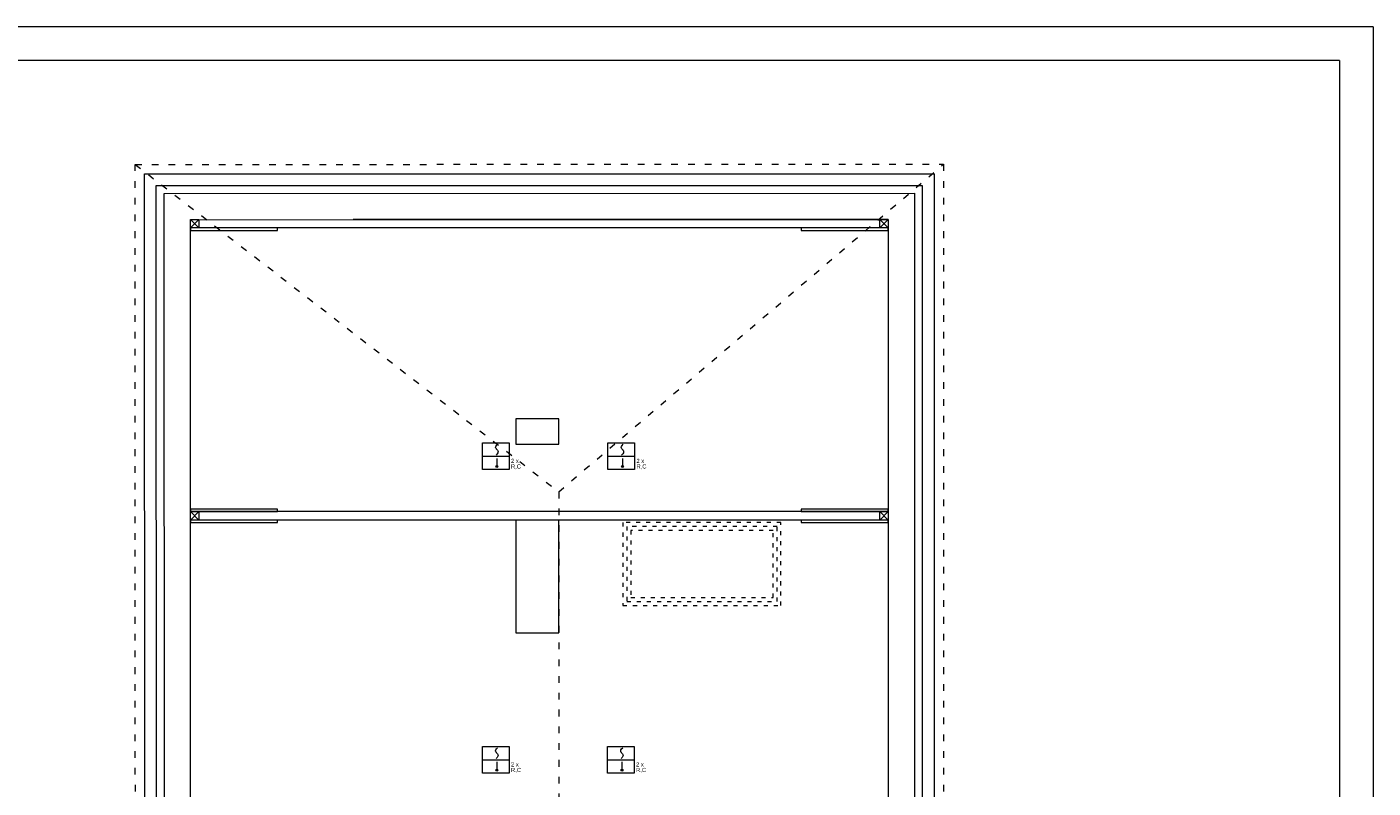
# Model space of a CAD drawing. Header units: centimetres. Extents: x 74437 to 92332, y -37016 to -3432.
# Tile 68 of 68: x 80437 to 82847, y -5686 to -4325. Entities that reach past the tile are written whole.
import ezdxf

# ---------------------------------------------------------------- set-up
doc = ezdxf.new("R2010")
doc.units = ezdxf.units.CM
doc.header["$LTSCALE"] = 0.02
doc.linetypes.add('ACAD_ISO03W100', pattern=[30, 12, -18])
doc.layers.get('0').update_dxf_attribs({"color": 8, "lineweight": 13})
for name, color, linetype, lineweight in [('_pk_tabelka', 7, 'Continuous', 15), ('koncepcja linie przekrojowe', 8, 'Continuous', 13), ('Linia SSP', 7, 'Continuous', 35), ('LINIE PRZEKROJOWE', 8, 'Continuous', 13)]:
    doc.layers.add(name, color=color, linetype=linetype, lineweight=lineweight)
doc.styles.get("Standard").update_dxf_attribs({"font": 'arial.ttf', "height": 12})

msp = doc.modelspace()

# ---------------------------------------------------------------- hatches: boundary and pattern name
at = {"layer": 'Linia SSP', "lineweight": 5}
for points in [[(81280.1, -5110.9, 1), (81276.6, -5110.9, 1)], [(81504.7, -5110.9, 1), (81501.3, -5110.9, 1)], [(81280.1, -5654, 1), (81276.6, -5654, 1)], [(81504.1, -5654, 1), (81500.6, -5654, 1)]]:
    msp.add_hatch(color=256, dxfattribs=at).paths.add_polyline_path(points)

# ---------------------------------------------------------------- linework, layer by layer
at = {"linetype": 'ACAD_ISO03W100', "ltscale": 50}
for points in [[(79023, -5870.6), (80465.3, -5870.6), (80631, -5782.2), (80630.5, -4570.4), (82078, -4570.2), (82078, -5819.4), (82185, -5819.4), (82185, -6315.4), (82076, -6315.4), (82076, -7582.7), (80611, -7582.7), (80611, -6678.4), (80059, -6678.4), (80059, -7026.7), (76973, -7026.7)], [(80630.5, -4570.4), (81389, -5156), (82078, -4570.2)], [(81389, -5156), (81389, -6973.7)]]:
    msp.add_lwpolyline(points, dxfattribs=at)
for points in [[(79960, -5908.6), (80474.8, -5908.6), (80669, -5805), (80668.5, -4608.4), (82040, -4608.2), (82040, -5857.4), (82147, -5857.4), (82147, -6277.4), (82038, -6277.4), (82038, -7544.7), (80649, -7544.7), (80649, -6640.4), (80021, -6640.4)], [(79960, -5922.6), (80478.3, -5922.6), (80683, -5813.4), (80682.5, -4622.4), (82026, -4622.2), (82026, -5871.4), (82133, -5871.4), (82133, -6263.4), (82024, -6263.4), (82024, -7530.7), (80663, -7530.7), (80663, -6626.4), (80007, -6626.4)], [(81979, -4669.2), (81020.9, -4669.2)], [(81979, -4684.2), (80729.5, -4684.2)], [(81979, -5191.7), (80729.7, -5191.7)], [(81979, -5206.7), (80729.7, -5206.7)]]:
    msp.add_lwpolyline(points)
for points in [[(80885.4, -4688.8), (80885.4, -4684.2), (80729.5, -4684.2), (80729.5, -4688.8)], [(81979, -4688.8), (81979, -4684.2), (81823.1, -4684.2), (81823.1, -4688.8)], [(80885.6, -5191.7), (80885.6, -5187.1), (80729.7, -5187.1), (80729.7, -5191.7)], [(81979, -5191.7), (81979, -5187.1), (81823.1, -5187.1), (81823.1, -5191.7)], [(80885.6, -5211.2), (80885.6, -5206.7), (80729.7, -5206.7), (80729.7, -5211.2)], [(81979, -5211.2), (81979, -5206.7), (81823.1, -5206.7), (81823.1, -5211.2)]]:
    msp.add_lwpolyline(points, close=True)
at = {"linetype": 'ACAD_ISO03W100', "ltscale": 30}
for points in [[(81504, -5359.6), (81787, -5359.6), (81787, -5211.3), (81504, -5211.3)], [(81511, -5352.6), (81780, -5352.6), (81780, -5218.3), (81511, -5218.3)], [(81518, -5345.6), (81773, -5345.6), (81773, -5225.3), (81518, -5225.3)]]:
    msp.add_lwpolyline(points, close=True, dxfattribs=at)
at = {"layer": '_pk_tabelka', "color": 7, "ltscale": 3}
for p, q in [((82847.1, -4324.5), (74437.1, -4324.5)), ((82847.1, -4324.5), (82847.1, -8524.5)), ((82787.1, -4384.5), (74687.1, -4384.5)), ((82787.1, -4384.5), (82787.1, -8464.5))]:
    msp.add_line(p, q, dxfattribs=at)
at = {"layer": 'koncepcja linie przekrojowe'}
for points in [[(79006, -5887.6), (80469.5, -5887.6), (80648, -5792.4), (80647.5, -4587.4), (82061, -4587.2), (82061, -5836.4), (82168, -5836.4), (82168, -6298.4), (82059, -6298.4), (82059, -7565.7), (80628, -7565.7), (80628, -6661.4), (80042, -6661.4), (80042, -7009.7), (76990, -7009.7)], [(80035, -5969.6), (80490, -5969.6), (80730, -5841.6), (80729.5, -4669.4), (81979, -4669.2), (81979, -5918.4), (82086, -5918.4), (82086, -6216.4), (81977, -6216.4), (81977, -7483.7), (80710, -7483.7), (80710, -6579.4), (80035, -6579.4)], [(80035, -5969.6), (80490, -5969.6), (80730, -5841.6), (80729.5, -4669.4), (81979, -4669.2), (81979, -5918.4), (82086, -5918.4), (82086, -6216.4), (81977, -6216.4), (81977, -7483.7), (80710, -7483.7), (80710, -6579.4), (80035, -6579.4)], [(81312, -5070.7), (81389, -5070.7), (81389, -5025.7), (81312, -5025.7), (81312, -5070.7), (81389, -5070.7)], [(81389, -5408.7), (81389, -5206.7), (81312, -5206.7), (81312, -5408.7), (81389, -5408.7)]]:
    msp.add_lwpolyline(points, dxfattribs=at)
at = {"layer": 'Linia SSP', "linetype": 'Continuous', "lineweight": 5}
for p, q in [((81276.1, -5076.6), (81276.5, -5075)), ((81276.5, -5078.2), (81276.1, -5076.6)), ((81276.5, -5075), (81277.7, -5073.3)), ((81277.4, -5079.6), (81276.5, -5078.2)), ((81277.7, -5080), (81277.4, -5079.6)), ((81277.7, -5073.3), (81279.6, -5071.1)), ((81278.3, -5080.7), (81277.7, -5080)), ((81278.3, -5080.7), (81278.9, -5081.4)), ((81278.9, -5081.4), (81279.2, -5081.9)), ((81279.2, -5081.9), (81280.1, -5083.2)), ((81280.1, -5083.2), (81280.5, -5084.8)), ((81280.5, -5084.8), (81280.1, -5086.4)), ((81500.8, -5076.7), (81501.2, -5075.1)), ((81501.2, -5078.3), (81500.8, -5076.7)), ((81501.2, -5075.1), (81502.4, -5073.3)), ((81502.1, -5079.6), (81501.2, -5078.3)), ((81502.4, -5080), (81502.1, -5079.6)), ((81502.4, -5073.3), (81504.3, -5071.1)), ((81503, -5080.7), (81502.4, -5080)), ((81503, -5080.7), (81503.6, -5081.4)), ((81503.6, -5081.4), (81503.9, -5081.9)), ((81503.9, -5081.9), (81504.8, -5083.2)), ((81504.8, -5083.2), (81505.2, -5084.8)), ((81505.2, -5084.8), (81504.8, -5086.4)), ((81278.9, -5088.2), (81277, -5090.4)), ((81280.1, -5086.4), (81278.9, -5088.2)), ((81503.6, -5088.2), (81501.6, -5090.4)), ((81504.8, -5086.4), (81503.6, -5088.2)), ((81277.7, -5616.3), (81279.6, -5614.1)), ((81501.7, -5616.3), (81503.6, -5614.1)), ((81276.1, -5619.7), (81276.5, -5618.1)), ((81276.5, -5621.3), (81276.1, -5619.7)), ((81276.5, -5618.1), (81277.7, -5616.3)), ((81277.4, -5622.6), (81276.5, -5621.3)), ((81278.9, -5631.3), (81277, -5633.5)), ((81277.7, -5623.1), (81277.4, -5622.6)), ((81278.3, -5623.8), (81277.7, -5623.1)), ((81278.3, -5623.8), (81278.9, -5624.5)), ((81278.9, -5624.5), (81279.2, -5624.9)), ((81280.1, -5629.5), (81278.9, -5631.3)), ((81279.2, -5624.9), (81280.1, -5626.3)), ((81280.1, -5626.3), (81280.5, -5627.9)), ((81280.5, -5627.9), (81280.1, -5629.5)), ((81500.1, -5619.7), (81500.5, -5618.1)), ((81500.5, -5621.3), (81500.1, -5619.7)), ((81500.5, -5618.1), (81501.7, -5616.3)), ((81501.4, -5622.6), (81500.5, -5621.3)), ((81502.9, -5631.3), (81501, -5633.5)), ((81501.7, -5623.1), (81501.4, -5622.6)), ((81502.3, -5623.8), (81501.7, -5623.1)), ((81502.3, -5623.8), (81502.9, -5624.5)), ((81502.9, -5624.5), (81503.2, -5624.9)), ((81504.1, -5629.5), (81502.9, -5631.3)), ((81503.2, -5624.9), (81504.1, -5626.3)), ((81504.1, -5626.3), (81504.5, -5627.9)), ((81504.5, -5627.9), (81504.1, -5629.5))]:
    msp.add_line(p, q, dxfattribs=at)
at = {"layer": 'Linia SSP', "lineweight": 5}
for p, q in [((81252.4, -5092.6), (81300.2, -5092.6)), ((81278.3, -5096.4), (81278.3, -5110.9)), ((81477.1, -5092.6), (81524.9, -5092.6)), ((81503, -5096.4), (81503, -5110.9)), ((81252.4, -5635.6), (81300.2, -5635.6)), ((81278.3, -5639.5), (81278.3, -5654)), ((81476.4, -5635.6), (81524.2, -5635.6)), ((81502.3, -5639.5), (81502.3, -5654))]:
    msp.add_line(p, q, dxfattribs=at)
for points in [[(81252.4, -5068.7), (81300.2, -5068.7), (81300.2, -5116.4), (81252.4, -5116.4)], [(81477.1, -5068.7), (81524.9, -5068.7), (81524.9, -5116.5), (81477.1, -5116.5)], [(81252.4, -5611.8), (81300.2, -5611.8), (81300.2, -5659.5), (81252.4, -5659.5)], [(81476.4, -5611.8), (81524.2, -5611.8), (81524.2, -5659.5), (81476.4, -5659.5)]]:
    msp.add_lwpolyline(points, close=True, dxfattribs=at)
for centre in [(81278.3, -5110.9), (81503, -5110.9), (81278.3, -5654), (81502.3, -5654)]:
    msp.add_circle(centre, 1.75, dxfattribs=at)
at = {"layer": 'LINIE PRZEKROJOWE'}
for points in [[(80729.5, -4669.2), (80744.5, -4669.2), (80744.5, -4684.2), (80729.5, -4684.2)], [(81964, -4669.2), (81979, -4669.2), (81979, -4684.2), (81964, -4684.2)], [(80729.7, -5191.7), (80744.7, -5191.7), (80744.7, -5206.7), (80729.7, -5206.7)], [(81964, -5191.7), (81979, -5191.7), (81979, -5206.7), (81964, -5206.7)]]:
    msp.add_lwpolyline(points, close=True, dxfattribs=at)
for points in [[(80729.5, -4669.2), (80744.5, -4684.2)], [(80744.5, -4669.2), (80729.5, -4684.2)], [(81964, -4669.2), (81979, -4684.2)], [(81979, -4669.2), (81964, -4684.2)], [(80729.7, -5191.7), (80744.7, -5206.7)], [(80744.7, -5191.7), (80729.7, -5206.7)], [(81964, -5191.7), (81979, -5206.7)], [(81979, -5191.7), (81964, -5206.7)]]:
    msp.add_lwpolyline(points, dxfattribs=at)

# ---------------------------------------------------------------- texts
at = {"layer": 'Linia SSP', "lineweight": 5}
for s, p in [('2 x', (81303.5, -5104.6)), ('R,C', (81303.5, -5114.6)), ('2 x', (81528.2, -5104.6)), ('R,C', (81528.2, -5114.6)), ('2 x', (81303.5, -5647.7)), ('R,C', (81303.5, -5657.6)), ('2 x', (81527.5, -5647.7)), ('R,C', (81527.5, -5657.6))]:
    msp.add_text(s, height=7.46, dxfattribs=at).set_placement(p)

doc.saveas('drawing.dxf')
